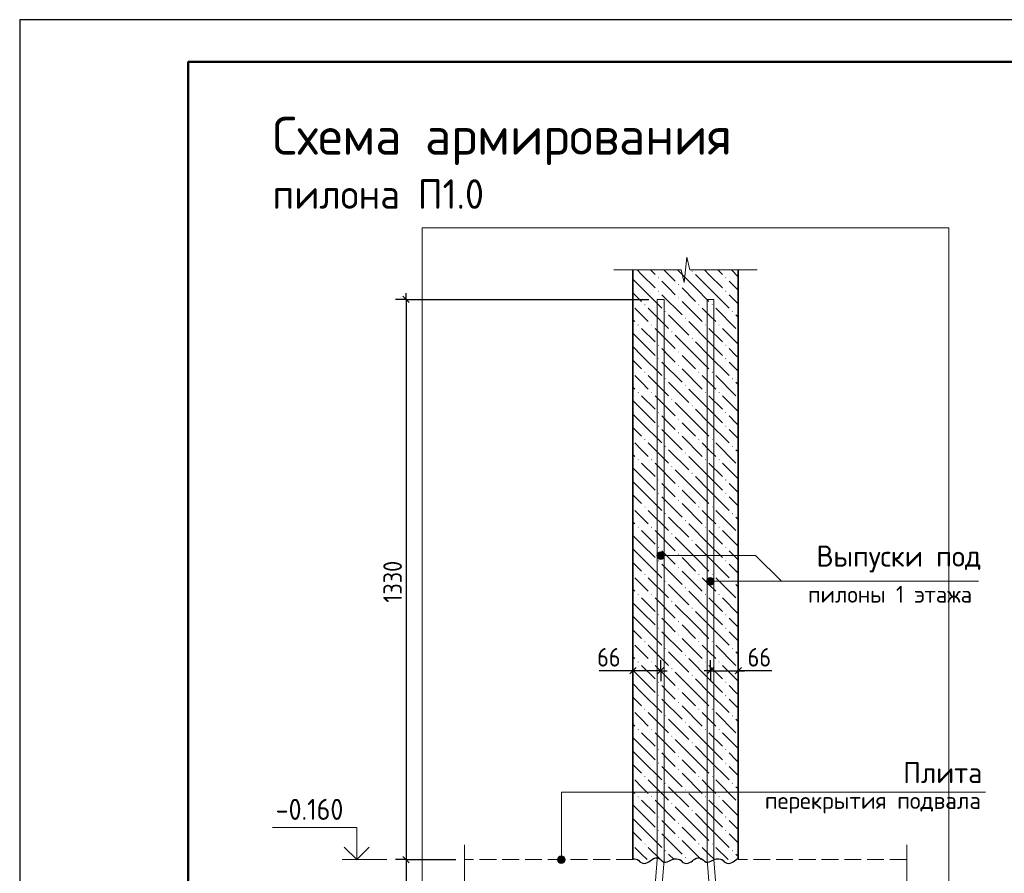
# Model space of a CAD drawing. Header units: millimetres. Extents: x 0 to 42000, y 0 to 29700.
# Tile 7 of 19: x 0 to 11686, y 19568 to 29700. Entities that reach past the tile are written whole.
import ezdxf

# ---------------------------------------------------------------- set-up
doc = ezdxf.new("R2010")
doc.units = ezdxf.units.MM
doc.linetypes.add('______2', pattern=[270, 200, -70])
for name, color, linetype, lineweight in [('S1 Продольная арматура', 7, 'Continuous', 35), ('Standard', 7, 'Continuous', 25), ('ЖБ Перекрытие верхний уровень', 7, '______2', 25), ('ЖБ Пилон', 7, 'Continuous', 35), ('Заголовок чертежа', 7, 'Continuous', 25), ('Позиционная метка диаметр_ шаг', 7, 'Continuous', 13), ('Позиционная метка линия выноска', 7, 'Continuous', 13), ('Примечания', 7, 'Continuous', 13)]:
    doc.layers.add(name, color=color, linetype=linetype, lineweight=lineweight)
doc.layers.add('Размерная выноска', color=7, linetype='Continuous')
doc.styles.add('ISOCPEUR', font='txt')

msp = doc.modelspace()

# ---------------------------------------------------------------- hatches: boundary and pattern name
at = {"layer": 'ЖБ Пилон', "linetype": 'Continuous', "lineweight": 18, "transparency": 33554687}
for points in [[(7974, 26716), (7981, 26723), (7987, 26716), (7981, 26710)], [(7574, 26636), (7581, 26643), (7587, 26636), (7581, 26630)], [(7814, 26556), (7821, 26563), (7827, 26556), (7821, 26550)], [(8374, 26636), (8381, 26643), (8387, 26636), (8381, 26630)], [(7574, 26476), (7581, 26483), (7587, 26476), (7581, 26470)], [(8374, 26476), (8381, 26483), (8387, 26476), (8381, 26470)], [(7414, 26316), (7421, 26323), (7427, 26316), (7421, 26310)], [(7814, 26396), (7821, 26403), (7827, 26396), (7821, 26390)], [(8054, 26316), (8061, 26323), (8067, 26316), (8061, 26310)], [(8214, 26316), (8221, 26323), (8227, 26316), (8221, 26310)], [(7654, 26236), (7661, 26243), (7667, 26236), (7661, 26230)], [(8454, 26236), (8461, 26243), (8467, 26236), (8461, 26230)], [(7334, 26076), (7341, 26083), (7347, 26076), (7341, 26070)], [(7494, 26076), (7501, 26083), (7507, 26076), (7501, 26070)], [(7894, 26156), (7901, 26163), (7907, 26156), (7901, 26150)], [(8134, 26076), (8141, 26083), (8147, 26076), (8141, 26070)], [(8294, 26076), (8301, 26083), (8307, 26076), (8301, 26070)], [(7734, 25996), (7741, 26003), (7747, 25996), (7741, 25990)], [(7574, 25836), (7581, 25843), (7587, 25836), (7581, 25830)], [(7974, 25916), (7981, 25923), (7987, 25916), (7981, 25910)], [(8374, 25836), (8381, 25843), (8387, 25836), (8381, 25830)], [(7814, 25756), (7821, 25763), (7827, 25756), (7821, 25750)], [(7574, 25676), (7581, 25683), (7587, 25676), (7581, 25670)], [(7814, 25596), (7821, 25603), (7827, 25596), (7821, 25590)], [(8374, 25676), (8381, 25683), (8387, 25676), (8381, 25670)], [(7414, 25516), (7421, 25523), (7427, 25516), (7421, 25510)], [(8054, 25516), (8061, 25523), (8067, 25516), (8061, 25510)], [(8214, 25516), (8221, 25523), (8227, 25516), (8221, 25510)], [(7654, 25436), (7661, 25443), (7667, 25436), (7661, 25430)], [(7894, 25356), (7901, 25363), (7907, 25356), (7901, 25350)], [(8454, 25436), (8461, 25443), (8467, 25436), (8461, 25430)], [(7334, 25276), (7341, 25283), (7347, 25276), (7341, 25270)], [(7494, 25276), (7501, 25283), (7507, 25276), (7501, 25270)], [(8134, 25276), (8141, 25283), (8147, 25276), (8141, 25270)], [(8294, 25276), (8301, 25283), (8307, 25276), (8301, 25270)], [(7734, 25196), (7741, 25203), (7747, 25196), (7741, 25190)], [(7574, 25036), (7581, 25043), (7587, 25036), (7581, 25030)], [(7974, 25116), (7981, 25123), (7987, 25116), (7981, 25110)], [(8374, 25036), (8381, 25043), (8387, 25036), (8381, 25030)], [(7814, 24956), (7821, 24963), (7827, 24956), (7821, 24950)], [(7574, 24876), (7581, 24883), (7587, 24876), (7581, 24870)], [(7814, 24796), (7821, 24803), (7827, 24796), (7821, 24790)], [(8374, 24876), (8381, 24883), (8387, 24876), (8381, 24870)], [(7414, 24716), (7421, 24723), (7427, 24716), (7421, 24710)], [(8054, 24716), (8061, 24723), (8067, 24716), (8061, 24710)], [(8214, 24716), (8221, 24723), (8227, 24716), (8221, 24710)], [(7654, 24636), (7661, 24643), (7667, 24636), (7661, 24630)], [(7894, 24556), (7901, 24563), (7907, 24556), (7901, 24550)], [(8454, 24636), (8461, 24643), (8467, 24636), (8461, 24630)], [(7334, 24476), (7341, 24483), (7347, 24476), (7341, 24470)], [(7494, 24476), (7501, 24483), (7507, 24476), (7501, 24470)], [(8134, 24476), (8141, 24483), (8147, 24476), (8141, 24470)], [(8294, 24476), (8301, 24483), (8307, 24476), (8301, 24470)], [(7734, 24396), (7741, 24403), (7747, 24396), (7741, 24390)], [(7974, 24316), (7981, 24323), (7987, 24316), (7981, 24310)], [(7574, 24236), (7581, 24243), (7587, 24236), (7581, 24230)], [(8374, 24236), (8381, 24243), (8387, 24236), (8381, 24230)], [(7574, 24076), (7581, 24083), (7587, 24076), (7581, 24070)], [(7814, 24156), (7821, 24163), (7827, 24156), (7821, 24150)], [(8374, 24076), (8381, 24083), (8387, 24076), (8381, 24070)], [(7814, 23996), (7821, 24003), (7827, 23996), (7821, 23990)], [(7414, 23916), (7421, 23923), (7427, 23916), (7421, 23910)], [(7654, 23836), (7661, 23843), (7667, 23836), (7661, 23830)], [(8054, 23916), (8061, 23923), (8067, 23916), (8061, 23910)], [(8214, 23916), (8221, 23923), (8227, 23916), (8221, 23910)], [(8454, 23836), (8461, 23843), (8467, 23836), (8461, 23830)], [(7894, 23756), (7901, 23763), (7907, 23756), (7901, 23750)], [(7334, 23676), (7341, 23683), (7347, 23676), (7341, 23670)], [(7494, 23676), (7501, 23683), (7507, 23676), (7501, 23670)], [(8134, 23676), (8141, 23683), (8147, 23676), (8141, 23670)], [(8294, 23676), (8301, 23683), (8307, 23676), (8301, 23670)], [(7734, 23596), (7741, 23603), (7747, 23596), (7741, 23590)], [(7974, 23516), (7981, 23523), (7987, 23516), (7981, 23510)], [(7574, 23436), (7581, 23443), (7587, 23436), (7581, 23430)], [(8374, 23436), (8381, 23443), (8387, 23436), (8381, 23430)], [(7574, 23276), (7581, 23283), (7587, 23276), (7581, 23270)], [(7814, 23356), (7821, 23363), (7827, 23356), (7821, 23350)], [(8374, 23276), (8381, 23283), (8387, 23276), (8381, 23270)], [(7814, 23196), (7821, 23203), (7827, 23196), (7821, 23190)], [(7414, 23116), (7421, 23123), (7427, 23116), (7421, 23110)], [(7654, 23036), (7661, 23043), (7667, 23036), (7661, 23030)], [(8054, 23116), (8061, 23123), (8067, 23116), (8061, 23110)], [(8214, 23116), (8221, 23123), (8227, 23116), (8221, 23110)], [(8454, 23036), (8461, 23043), (8467, 23036), (8461, 23030)], [(7894, 22956), (7901, 22963), (7907, 22956), (7901, 22950)], [(7334, 22876), (7341, 22883), (7347, 22876), (7341, 22870)], [(7494, 22876), (7501, 22883), (7507, 22876), (7501, 22870)], [(7734, 22796), (7741, 22803), (7747, 22796), (7741, 22790)], [(8134, 22876), (8141, 22883), (8147, 22876), (8141, 22870)], [(8294, 22876), (8301, 22883), (8307, 22876), (8301, 22870)], [(7974, 22716), (7981, 22723), (7987, 22716), (7981, 22710)], [(7574, 22636), (7581, 22643), (7587, 22636), (7581, 22630)], [(7814, 22556), (7821, 22563), (7827, 22556), (7821, 22550)], [(8374, 22636), (8381, 22643), (8387, 22636), (8381, 22630)], [(7574, 22476), (7581, 22483), (7587, 22476), (7581, 22470)], [(8374, 22476), (8381, 22483), (8387, 22476), (8381, 22470)], [(7414, 22316), (7421, 22323), (7427, 22316), (7421, 22310)], [(7814, 22396), (7821, 22403), (7827, 22396), (7821, 22390)], [(8054, 22316), (8061, 22323), (8067, 22316), (8061, 22310)], [(8214, 22316), (8221, 22323), (8227, 22316), (8221, 22310)], [(7654, 22236), (7661, 22243), (7667, 22236), (7661, 22230)], [(8454, 22236), (8461, 22243), (8467, 22236), (8461, 22230)], [(7894, 22156), (7901, 22163), (7907, 22156), (7901, 22150)], [(7334, 22076), (7341, 22083), (7347, 22076), (7341, 22070)], [(7494, 22076), (7501, 22083), (7507, 22076), (7501, 22070)], [(7734, 21996), (7741, 22003), (7747, 21996), (7741, 21990)], [(8134, 22076), (8141, 22083), (8147, 22076), (8141, 22070)], [(8294, 22076), (8301, 22083), (8307, 22076), (8301, 22070)], [(7974, 21916), (7981, 21923), (7987, 21916), (7981, 21910)], [(7574, 21836), (7581, 21843), (7587, 21836), (7581, 21830)], [(7814, 21756), (7821, 21763), (7827, 21756), (7821, 21750)], [(8374, 21836), (8381, 21843), (8387, 21836), (8381, 21830)], [(7574, 21676), (7581, 21683), (7587, 21676), (7581, 21670)], [(8374, 21676), (8381, 21683), (8387, 21676), (8381, 21670)], [(7414, 21516), (7421, 21523), (7427, 21516), (7421, 21510)], [(7814, 21596), (7821, 21603), (7827, 21596), (7821, 21590)], [(8054, 21516), (8061, 21523), (8067, 21516), (8061, 21510)], [(8214, 21516), (8221, 21523), (8227, 21516), (8221, 21510)], [(7654, 21436), (7661, 21443), (7667, 21436), (7661, 21430)], [(8454, 21436), (8461, 21443), (8467, 21436), (8461, 21430)], [(7334, 21276), (7341, 21283), (7347, 21276), (7341, 21270)], [(7494, 21276), (7501, 21283), (7507, 21276), (7501, 21270)], [(7894, 21356), (7901, 21363), (7907, 21356), (7901, 21350)], [(8134, 21276), (8141, 21283), (8147, 21276), (8141, 21270)], [(8294, 21276), (8301, 21283), (8307, 21276), (8301, 21270)], [(7734, 21196), (7741, 21203), (7747, 21196), (7741, 21190)], [(7574, 21036), (7581, 21043), (7587, 21036), (7581, 21030)], [(7974, 21116), (7981, 21123), (7987, 21116), (7981, 21110)], [(8374, 21036), (8381, 21043), (8387, 21036), (8381, 21030)], [(7814, 20956), (7821, 20963), (7827, 20956), (7821, 20950)], [(7574, 20876), (7581, 20883), (7587, 20876), (7581, 20870)], [(7814, 20796), (7821, 20803), (7827, 20796), (7821, 20790)], [(8374, 20876), (8381, 20883), (8387, 20876), (8381, 20870)], [(7414, 20716), (7421, 20723), (7427, 20716), (7421, 20710)], [(8054, 20716), (8061, 20723), (8067, 20716), (8061, 20710)], [(8214, 20716), (8221, 20723), (8227, 20716), (8221, 20710)], [(7654, 20636), (7661, 20643), (7667, 20636), (7661, 20630)], [(8454, 20636), (8461, 20643), (8467, 20636), (8461, 20630)], [(7334, 20476), (7341, 20483), (7347, 20476), (7341, 20470)], [(7494, 20476), (7501, 20483), (7507, 20476), (7501, 20470)], [(7894, 20556), (7901, 20563), (7907, 20556), (7901, 20550)], [(8134, 20476), (8141, 20483), (8147, 20476), (8141, 20470)], [(8294, 20476), (8301, 20483), (8307, 20476), (8301, 20470)], [(7734, 20396), (7741, 20403), (7747, 20396), (7741, 20390)], [(7574, 20236), (7581, 20243), (7587, 20236), (7581, 20230)], [(7974, 20316), (7981, 20323), (7987, 20316), (7981, 20310)], [(8374, 20236), (8381, 20243), (8387, 20236), (8381, 20230)], [(7814, 20156), (7821, 20163), (7827, 20156), (7821, 20150)], [(7574, 20076), (7581, 20083), (7587, 20076), (7581, 20070)], [(7814, 19996), (7821, 20003), (7827, 19996), (7821, 19990)], [(8374, 20076), (8381, 20083), (8387, 20076), (8381, 20070)], [(7414, 19916), (7421, 19923), (7427, 19916), (7421, 19910)], [(8054, 19916), (8061, 19923), (8067, 19916), (8061, 19910)], [(8214, 19916), (8221, 19923), (8227, 19916), (8221, 19910)], [(7654, 19836), (7661, 19843), (7667, 19836), (7661, 19830)], [(7894, 19756), (7901, 19763), (7907, 19756), (7901, 19750)], [(8454, 19836), (8461, 19843), (8467, 19836), (8461, 19830)]]:
    msp.add_hatch(color=7, dxfattribs=at).paths.add_polyline_path(points, flags=16)
at = {"layer": 'Позиционная метка линия выноска', "linetype": 'Continuous', "lineweight": 13, "transparency": 33554687}
for points in [[(7569, 23363), (7585, 23301), (7585, 23379)], [(7585, 23379), (7608, 23295), (7608, 23385)], [(7585, 23379), (7585, 23301), (7608, 23295)], [(7608, 23385), (7608, 23295), (7630, 23301)], [(7608, 23385), (7630, 23301), (7630, 23379)], [(7630, 23379), (7630, 23301), (7647, 23318)], [(7630, 23379), (7647, 23318), (7647, 23363)], [(7569, 23318), (7569, 23363), (7563, 23340)], [(7569, 23363), (7569, 23318), (7585, 23301)], [(7647, 23363), (7647, 23318), (7653, 23340)], [(8159, 23012), (8159, 23057), (8153, 23035)], [(8159, 23057), (8175, 22996), (8175, 23074)], [(8159, 23057), (8159, 23012), (8175, 22996)], [(8175, 23074), (8198, 22990), (8198, 23080)], [(8175, 23074), (8175, 22996), (8198, 22990)], [(8198, 23080), (8198, 22990), (8220, 22996)], [(8198, 23080), (8220, 22996), (8220, 23074)], [(8220, 23074), (8220, 22996), (8237, 23012)], [(8220, 23074), (8237, 23012), (8237, 23057)], [(8237, 23057), (8237, 23012), (8243, 23035)], [(6384, 19730), (6474, 19730), (6467, 19753)], [(6384, 19730), (6467, 19753), (6390, 19753)], [(6390, 19753), (6467, 19753), (6451, 19769)], [(6390, 19753), (6451, 19769), (6406, 19769)], [(6406, 19769), (6451, 19769), (6429, 19775)], [(6390, 19708), (6474, 19730), (6384, 19730)], [(6390, 19708), (6467, 19708), (6474, 19730)], [(6406, 19691), (6467, 19708), (6390, 19708)], [(6406, 19691), (6451, 19691), (6467, 19708)], [(6451, 19691), (6406, 19691), (6429, 19685)]]:
    msp.add_hatch(color=7, dxfattribs=at).paths.add_polyline_path(points)

# ---------------------------------------------------------------- linework, layer by layer
at = {"layer": 'S1 Продольная арматура', "color": 7, "linetype": 'Continuous', "lineweight": 18, "transparency": 33554687}
for points in [[(7488, 5030), (7488, 18726), (7568, 19731), (7568, 26380), (7648, 26380), (7648, 19728), (7568, 18723), (7568, 5030), (7488, 5030)], [(7488, 5030), (7488, 18726), (7568, 19731), (7568, 26380), (7648, 26380), (7648, 19728), (7568, 18723), (7568, 5030), (7488, 5030)], [(7488, 5030), (7488, 18726), (7568, 19731), (7568, 26380), (7648, 26380), (7648, 19728), (7568, 18723), (7568, 5030), (7488, 5030)], [(7488, 5030), (7488, 18726), (7568, 19731), (7568, 26380), (7648, 26380), (7648, 19728), (7568, 18723), (7568, 5030), (7488, 5030)], [(7488, 5030), (7488, 18726), (7568, 19731), (7568, 26380), (7648, 26380), (7648, 19728), (7568, 18723), (7568, 5030), (7488, 5030)], [(7488, 5030), (7488, 18726), (7568, 19731), (7568, 26380), (7648, 26380), (7648, 19728), (7568, 18723), (7568, 5030), (7488, 5030)], [(7488, 5030), (7488, 18726), (7568, 19731), (7568, 26380), (7648, 26380), (7648, 19728), (7568, 18723), (7568, 5030), (7488, 5030)], [(7488, 5030), (7488, 18726), (7568, 19731), (7568, 26380), (7648, 26380), (7648, 19728), (7568, 18723), (7568, 5030), (7488, 5030)], [(8238, 5030), (8238, 18723), (8158, 19728), (8158, 26380), (8238, 26380), (8238, 19731), (8318, 18726), (8318, 5030), (8238, 5030)], [(8238, 5030), (8238, 18723), (8158, 19728), (8158, 26380), (8238, 26380), (8238, 19731), (8318, 18726), (8318, 5030), (8238, 5030)], [(8238, 5030), (8238, 18723), (8158, 19728), (8158, 26380), (8238, 26380), (8238, 19731), (8318, 18726), (8318, 5030), (8238, 5030)], [(8238, 5030), (8238, 18723), (8158, 19728), (8158, 26380), (8238, 26380), (8238, 19731), (8318, 18726), (8318, 5030), (8238, 5030)], [(8238, 5030), (8238, 18723), (8158, 19728), (8158, 26380), (8238, 26380), (8238, 19731), (8318, 18726), (8318, 5030), (8238, 5030)], [(8238, 5030), (8238, 18723), (8158, 19728), (8158, 26380), (8238, 26380), (8238, 19731), (8318, 18726), (8318, 5030), (8238, 5030)], [(8238, 5030), (8238, 18723), (8158, 19728), (8158, 26380), (8238, 26380), (8238, 19731), (8318, 18726), (8318, 5030), (8238, 5030)], [(8238, 5030), (8238, 18723), (8158, 19728), (8158, 26380), (8238, 26380), (8238, 19731), (8318, 18726), (8318, 5030), (8238, 5030)]]:
    msp.add_lwpolyline(points, dxfattribs=at)
at = {"layer": 'Standard', "color": 7, "linetype": 'Continuous', "lineweight": 25, "transparency": 33554687}
for p, q in [((2000, 29200), (2000, 1058)), ((4549, 26418), (4624, 26343)), ((7315, 22010), (7240, 21935)), ((7645, 22010), (7570, 21935)), ((8160, 21935), (8235, 22010)), ((8490, 21935), (8565, 22010)), ((4549, 19768), (4624, 19693))]:
    msp.add_line(p, q, dxfattribs=at)
at = {"layer": 'Standard', "color": 7, "linetype": 'Continuous', "lineweight": -3, "transparency": 33554687}
for p, q in [((4586, 26380), (4586, 26455)), ((4586, 26380), (4461, 26380)), ((4586, 26380), (4711, 26380)), ((4586, 26380), (7468, 26380)), ((7278, 21972), (7278, 22097)), ((7608, 21972), (7608, 22097)), ((8198, 21972), (8198, 22097)), ((8528, 21972), (8528, 22097)), ((7278, 21972), (7203, 21972)), ((7278, 21972), (7278, 21847)), ((7278, 21972), (7278, 21972)), ((7608, 21972), (7278, 21972)), ((7608, 21972), (7608, 21847)), ((7608, 21972), (7608, 21972)), ((7608, 21972), (7683, 21972)), ((8198, 21972), (8123, 21972)), ((8198, 21972), (8198, 21847)), ((8198, 21972), (8198, 21972)), ((8198, 21972), (8528, 21972)), ((8528, 21972), (8528, 21847)), ((8528, 21972), (8528, 21972)), ((8528, 21972), (8603, 21972)), ((4586, 19730), (4461, 19730)), ((4586, 19730), (4711, 19730)), ((4586, 19730), (5178, 19730)), ((4586, 19730), (4586, 18730))]:
    msp.add_line(p, q, dxfattribs=at)
at = {"layer": 'Standard', "color": 7, "linetype": 'Continuous', "lineweight": 13, "transparency": 33554687}
msp.add_line((4356, 19730), (3826, 19730), dxfattribs=at)
at = {"layer": 'Standard', "color": 7, "linetype": 'Continuous', "lineweight": 25, "transparency": 33554687}
msp.add_lwpolyline([(0, 0), (42000, 0), (42000, 29700), (0, 29700), (0, 0)], close=True, dxfattribs=at)
at = {"layer": 'Standard', "color": 7, "linetype": 'Continuous', "lineweight": 50, "transparency": 33554687}
msp.add_lwpolyline([(2000, 29200), (41500, 29200), (41500, 500), (2000, 500), (2000, 29200)], close=True, dxfattribs=at)
at = {"layer": 'Standard', "color": 7, "linetype": 'Continuous', "lineweight": 35, "transparency": 33554687}
for points in [[(23000, 29200), (2000, 29200), (2000, 500), (23000, 500), (23000, 29200)], [(4148, 19879), (4000, 19730), (3852, 19879)]]:
    msp.add_lwpolyline(points, dxfattribs=at)
at = {"layer": 'Standard', "color": 254, "linetype": 'Continuous', "lineweight": 13, "true_color": 0xc4c4ff, "transparency": 33554687}
msp.add_lwpolyline([(4778, 1530), (11028, 1530), (11028, 27230), (4778, 27230), (4778, 1530)], dxfattribs=at)
at = {"layer": 'Standard', "color": 7, "linetype": 'Continuous', "lineweight": -3, "transparency": 33554687}
msp.add_lwpolyline([(4586, 26380), (4586, 22684), (4586, 22684), (4586, 19730)], dxfattribs=at)
at = {"layer": 'Standard', "color": 7, "linetype": 'Continuous', "lineweight": 13, "transparency": 33554687}
msp.add_lwpolyline([(4000, 19730), (4000, 20110), (3000, 20110)], dxfattribs=at)
at = {"layer": 'ЖБ Перекрытие верхний уровень', "color": 7, "linetype": '______2', "lineweight": 18, "transparency": 33554687}
for p, q in [((7278, 19730), (5278, 19730)), ((10528, 19730), (8528, 19730))]:
    msp.add_line(p, q, dxfattribs=at)
at = {"layer": 'ЖБ Пилон', "color": 7, "linetype": 'Continuous', "lineweight": 35, "transparency": 33554687}
for p, q in [((7278, 26730), (7278, 19730)), ((8528, 19730), (8528, 26730))]:
    msp.add_line(p, q, dxfattribs=at)
at = {"layer": 'ЖБ Пилон', "color": 9, "linetype": 'Continuous', "lineweight": 18, "true_color": 0xc7c7c7, "transparency": 33554687}
for p, q in [((7381, 26676), (7327, 26730)), ((7381, 26676), (7541, 26516)), ((7487, 26730), (7541, 26676)), ((7647, 26730), (7781, 26596)), ((8021, 26516), (7807, 26730)), ((8021, 26676), (8181, 26516)), ((8181, 26676), (8127, 26730)), ((8181, 26676), (8341, 26516)), ((8287, 26730), (8341, 26676)), ((8447, 26730), (8528, 26649)), ((7278, 26619), (7381, 26516)), ((7701, 26516), (7621, 26596)), ((8501, 26516), (8421, 26596)), ((7278, 26459), (7381, 26356)), ((7381, 26516), (7621, 26276)), ((7621, 26436), (7861, 26196)), ((7781, 26436), (7701, 26516)), ((7861, 26516), (8021, 26356)), ((8021, 26516), (8181, 26356)), ((8181, 26516), (8421, 26276)), ((8421, 26436), (8528, 26329)), ((8528, 26489), (8501, 26516)), ((7861, 26356), (8101, 26116)), ((7381, 26196), (7301, 26276)), ((7461, 26116), (7381, 26196)), ((7461, 26276), (7701, 26036)), ((7701, 26196), (7941, 25956)), ((8181, 26196), (8101, 26276)), ((8261, 26116), (8181, 26196)), ((8261, 26276), (8501, 26036)), ((8501, 26196), (8528, 26169)), ((7278, 26139), (7301, 26116)), ((8181, 25876), (7941, 26116)), ((7381, 25876), (7278, 25979)), ((7381, 26036), (7541, 25876)), ((7541, 26036), (7781, 25796)), ((8021, 25716), (7781, 25956)), ((8181, 26036), (8341, 25876)), ((8341, 26036), (8528, 25849)), ((7381, 25876), (7541, 25716)), ((8021, 25876), (8181, 25716)), ((8181, 25876), (8341, 25716)), ((7278, 25819), (7381, 25716)), ((7381, 25716), (7621, 25476)), ((7701, 25716), (7621, 25796)), ((7781, 25636), (7701, 25716)), ((7861, 25716), (8021, 25556)), ((8021, 25716), (8181, 25556)), ((8181, 25716), (8421, 25476)), ((8501, 25716), (8421, 25796)), ((8528, 25689), (8501, 25716)), ((7278, 25659), (7381, 25556)), ((7621, 25636), (7861, 25396)), ((8421, 25636), (8528, 25529)), ((7381, 25396), (7301, 25476)), ((7461, 25476), (7701, 25236)), ((7861, 25556), (8101, 25316)), ((8181, 25396), (8101, 25476)), ((8261, 25476), (8501, 25236)), ((7461, 25316), (7381, 25396)), ((7701, 25396), (7941, 25156)), ((8261, 25316), (8181, 25396)), ((8501, 25396), (8528, 25369)), ((7278, 25339), (7301, 25316)), ((8181, 25076), (7941, 25316)), ((7381, 25076), (7278, 25179)), ((7381, 25236), (7541, 25076)), ((7541, 25236), (7781, 24996)), ((8021, 24916), (7781, 25156)), ((8181, 25236), (8341, 25076)), ((8341, 25236), (8528, 25049)), ((7278, 25019), (7381, 24916)), ((7381, 25076), (7541, 24916)), ((8021, 25076), (8181, 24916)), ((8181, 25076), (8341, 24916)), ((7381, 24916), (7621, 24676)), ((7701, 24916), (7621, 24996)), ((7781, 24836), (7701, 24916)), ((7861, 24916), (8021, 24756)), ((8021, 24916), (8181, 24756)), ((8181, 24916), (8421, 24676)), ((8501, 24916), (8421, 24996)), ((8528, 24889), (8501, 24916)), ((7278, 24859), (7381, 24756)), ((7621, 24836), (7861, 24596)), ((8421, 24836), (8528, 24729)), ((7381, 24596), (7301, 24676)), ((7461, 24676), (7701, 24436)), ((7861, 24756), (8101, 24516)), ((8181, 24596), (8101, 24676)), ((8261, 24676), (8501, 24436)), ((7461, 24516), (7381, 24596)), ((7701, 24596), (7941, 24356)), ((8261, 24516), (8181, 24596)), ((8501, 24596), (8528, 24569)), ((7278, 24539), (7301, 24516)), ((7381, 24436), (7541, 24276)), ((7541, 24436), (7781, 24196)), ((8181, 24276), (7941, 24516)), ((8181, 24436), (8341, 24276)), ((8341, 24436), (8528, 24249)), ((7381, 24276), (7278, 24379)), ((8021, 24116), (7781, 24356)), ((7278, 24219), (7381, 24116)), ((7381, 24276), (7541, 24116)), ((7701, 24116), (7621, 24196)), ((8021, 24276), (8181, 24116)), ((8181, 24276), (8341, 24116)), ((8501, 24116), (8421, 24196)), ((7381, 24116), (7621, 23876)), ((7781, 24036), (7701, 24116)), ((7861, 24116), (8021, 23956)), ((8021, 24116), (8181, 23956)), ((8181, 24116), (8421, 23876)), ((8528, 24089), (8501, 24116)), ((7278, 24059), (7381, 23956)), ((7621, 24036), (7861, 23796)), ((8421, 24036), (8528, 23929)), ((7381, 23796), (7301, 23876)), ((7461, 23876), (7701, 23636)), ((7861, 23956), (8101, 23716)), ((8181, 23796), (8101, 23876)), ((8261, 23876), (8501, 23636)), ((7278, 23739), (7301, 23716)), ((7461, 23716), (7381, 23796)), ((7701, 23796), (7941, 23556)), ((8261, 23716), (8181, 23796)), ((8501, 23796), (8528, 23769)), ((7381, 23636), (7541, 23476)), ((7541, 23636), (7781, 23396)), ((8181, 23476), (7941, 23716)), ((8181, 23636), (8341, 23476)), ((8341, 23636), (8528, 23449)), ((7381, 23476), (7278, 23579)), ((8021, 23316), (7781, 23556)), ((7278, 23419), (7381, 23316)), ((7381, 23476), (7541, 23316)), ((7701, 23316), (7621, 23396)), ((8021, 23476), (8181, 23316)), ((8181, 23476), (8341, 23316)), ((8501, 23316), (8421, 23396)), ((7278, 23259), (7381, 23156)), ((7381, 23316), (7621, 23076)), ((7781, 23236), (7701, 23316)), ((7861, 23316), (8021, 23156)), ((8021, 23316), (8181, 23156)), ((8181, 23316), (8421, 23076)), ((8528, 23289), (8501, 23316)), ((7621, 23236), (7861, 22996)), ((7861, 23156), (8101, 22916)), ((8421, 23236), (8528, 23129)), ((7381, 22996), (7301, 23076)), ((7461, 23076), (7701, 22836)), ((8181, 22996), (8101, 23076)), ((8261, 23076), (8501, 22836)), ((7278, 22939), (7301, 22916)), ((7461, 22916), (7381, 22996)), ((7701, 22996), (7941, 22756)), ((8181, 22676), (7941, 22916)), ((8261, 22916), (8181, 22996)), ((8501, 22996), (8528, 22969)), ((7381, 22836), (7541, 22676)), ((7541, 22836), (7781, 22596)), ((8181, 22836), (8341, 22676)), ((8341, 22836), (8528, 22649)), ((7381, 22676), (7278, 22779)), ((7381, 22676), (7541, 22516)), ((8021, 22516), (7781, 22756)), ((8021, 22676), (8181, 22516)), ((8181, 22676), (8341, 22516)), ((7278, 22619), (7381, 22516)), ((7701, 22516), (7621, 22596)), ((8501, 22516), (8421, 22596)), ((7278, 22459), (7381, 22356)), ((7381, 22516), (7621, 22276)), ((7781, 22436), (7701, 22516)), ((7861, 22516), (8021, 22356)), ((8021, 22516), (8181, 22356)), ((8181, 22516), (8421, 22276)), ((8528, 22489), (8501, 22516)), ((7621, 22436), (7861, 22196)), ((7861, 22356), (8101, 22116)), ((8421, 22436), (8528, 22329)), ((7381, 22196), (7301, 22276)), ((7461, 22276), (7701, 22036)), ((8181, 22196), (8101, 22276)), ((8261, 22276), (8501, 22036)), ((7278, 22139), (7301, 22116)), ((7461, 22116), (7381, 22196)), ((7701, 22196), (7941, 21956)), ((8181, 21876), (7941, 22116)), ((8261, 22116), (8181, 22196)), ((8501, 22196), (8528, 22169)), ((7381, 21876), (7278, 21979)), ((7381, 22036), (7541, 21876)), ((7541, 22036), (7781, 21796)), ((8181, 22036), (8341, 21876)), ((8341, 22036), (8528, 21849)), ((7381, 21876), (7541, 21716)), ((8021, 21716), (7781, 21956)), ((8021, 21876), (8181, 21716)), ((8181, 21876), (8341, 21716)), ((7278, 21819), (7381, 21716)), ((7701, 21716), (7621, 21796)), ((8501, 21716), (8421, 21796)), ((7278, 21659), (7381, 21556)), ((7381, 21716), (7621, 21476)), ((7621, 21636), (7861, 21396)), ((7781, 21636), (7701, 21716)), ((7861, 21716), (8021, 21556)), ((8021, 21716), (8181, 21556)), ((8181, 21716), (8421, 21476)), ((8421, 21636), (8528, 21529)), ((8528, 21689), (8501, 21716)), ((7861, 21556), (8101, 21316)), ((7381, 21396), (7301, 21476)), ((7461, 21316), (7381, 21396)), ((7461, 21476), (7701, 21236)), ((7701, 21396), (7941, 21156)), ((8181, 21396), (8101, 21476)), ((8261, 21316), (8181, 21396)), ((8261, 21476), (8501, 21236)), ((8501, 21396), (8528, 21369)), ((7278, 21339), (7301, 21316)), ((8181, 21076), (7941, 21316)), ((7381, 21076), (7278, 21179)), ((7381, 21236), (7541, 21076)), ((7541, 21236), (7781, 20996)), ((8021, 20916), (7781, 21156)), ((8181, 21236), (8341, 21076)), ((8341, 21236), (8528, 21049)), ((7381, 21076), (7541, 20916)), ((8021, 21076), (8181, 20916)), ((8181, 21076), (8341, 20916)), ((7278, 21019), (7381, 20916)), ((7701, 20916), (7621, 20996)), ((8501, 20916), (8421, 20996)), ((7278, 20859), (7381, 20756)), ((7381, 20916), (7621, 20676)), ((7621, 20836), (7861, 20596)), ((7781, 20836), (7701, 20916)), ((7861, 20916), (8021, 20756)), ((8021, 20916), (8181, 20756)), ((8181, 20916), (8421, 20676)), ((8421, 20836), (8528, 20729)), ((8528, 20889), (8501, 20916)), ((7861, 20756), (8101, 20516)), ((7381, 20596), (7301, 20676)), ((7461, 20516), (7381, 20596)), ((7461, 20676), (7701, 20436)), ((7701, 20596), (7941, 20356)), ((8181, 20596), (8101, 20676)), ((8261, 20516), (8181, 20596)), ((8261, 20676), (8501, 20436)), ((8501, 20596), (8528, 20569)), ((7278, 20539), (7301, 20516)), ((8181, 20276), (7941, 20516)), ((7381, 20276), (7278, 20379)), ((7381, 20436), (7541, 20276)), ((7541, 20436), (7781, 20196)), ((8021, 20116), (7781, 20356)), ((8181, 20436), (8341, 20276)), ((8341, 20436), (8528, 20249)), ((7278, 20219), (7381, 20116)), ((7381, 20276), (7541, 20116)), ((8021, 20276), (8181, 20116)), ((8181, 20276), (8341, 20116)), ((7381, 20116), (7621, 19876)), ((7701, 20116), (7621, 20196)), ((7781, 20036), (7701, 20116)), ((7861, 20116), (8021, 19956)), ((8021, 20116), (8181, 19956)), ((8181, 20116), (8421, 19876)), ((8501, 20116), (8421, 20196)), ((8528, 20089), (8501, 20116)), ((7278, 20059), (7381, 19956)), ((7621, 20036), (7861, 19796)), ((8421, 20036), (8528, 19929)), ((7381, 19796), (7301, 19876)), ((7461, 19876), (7607, 19730)), ((7861, 19956), (8087, 19730)), ((8181, 19796), (8101, 19876)), ((8261, 19876), (8407, 19730)), ((7447, 19730), (7381, 19796)), ((7701, 19796), (7767, 19730)), ((8247, 19730), (8181, 19796)), ((8501, 19796), (8528, 19769)), ((7278, 19739), (7287, 19730))]:
    msp.add_line(p, q, dxfattribs=at)
at = {"layer": 'Позиционная метка линия выноска', "color": 7, "linetype": 'Continuous', "lineweight": 13, "transparency": 33554687}
for p, q in [((7608, 23385), (7608, 23385)), ((7563, 23340), (7563, 23340)), ((7608, 23295), (7608, 23295)), ((7653, 23340), (7653, 23340)), ((8153, 23035), (8153, 23035)), ((8198, 23080), (8198, 23080)), ((8243, 23035), (8243, 23035)), ((8198, 22990), (8198, 22990)), ((6429, 19775), (6429, 19775)), ((6384, 19730), (6384, 19730)), ((6429, 19685), (6429, 19685)), ((6474, 19730), (6474, 19730))]:
    msp.add_line(p, q, dxfattribs=at)
for points in [[(7608, 23340), (8734, 23340), (9040, 23035)], [(8198, 23035), (8781, 23035), (11381, 23035)], [(6429, 19730), (6429, 20533), (11461, 20533)]]:
    msp.add_lwpolyline(points, dxfattribs=at)
for centre in [(7608, 23340), (8198, 23035), (6429, 19730)]:
    msp.add_circle(centre, 45, dxfattribs=at)
at = {"layer": 'Примечания', "color": 7, "linetype": 'Continuous', "lineweight": 13, "transparency": 33554687}
for p, q in [((7886, 26580), (7920, 26880)), ((7920, 26880), (7954, 26730)), ((7053, 26730), (7852, 26730)), ((7852, 26730), (7886, 26580)), ((7954, 26730), (8753, 26730)), ((8753, 26730), (8753, 26730)), ((5278, 19905), (5278, 19271)), ((10528, 19905), (10528, 19271))]:
    msp.add_line(p, q, dxfattribs=at)
at = {"layer": 'Примечания', "color": 7, "linetype": 'Continuous', "lineweight": 25, "transparency": 33554687}
for points in [[(7278, 19739), (7296, 19739), (7316, 19736), (7334, 19730), (7349, 19719), (7361, 19706), (7376, 19695), (7394, 19688), (7414, 19684), (7433, 19689), (7451, 19696), (7469, 19704), (7484, 19715), (7498, 19726), (7512, 19737), (7529, 19746), (7548, 19751), (7568, 19751), (7587, 19745), (7602, 19735), (7615, 19722), (7629, 19711), (7646, 19702), (7666, 19700), (7685, 19705), (7703, 19713), (7720, 19721), (7737, 19729), (7754, 19737), (7774, 19741), (7778, 19742)], [(7778, 19739), (7796, 19739), (7816, 19736), (7834, 19730), (7849, 19719), (7861, 19706), (7876, 19695), (7894, 19688), (7914, 19684), (7933, 19689), (7951, 19696), (7969, 19704), (7984, 19715), (7998, 19726), (8012, 19737), (8029, 19746), (8048, 19751), (8068, 19751), (8087, 19745), (8102, 19735), (8115, 19722), (8129, 19711), (8146, 19702), (8166, 19700), (8185, 19705), (8203, 19713), (8220, 19721), (8237, 19729), (8254, 19737), (8274, 19741), (8278, 19742)], [(8278, 19739), (8296, 19739), (8316, 19736), (8334, 19730), (8349, 19719), (8361, 19706), (8376, 19695), (8394, 19688), (8414, 19684), (8433, 19689), (8451, 19696), (8469, 19704), (8484, 19715), (8498, 19726), (8512, 19737), (8528, 19746)]]:
    msp.add_lwpolyline(points, dxfattribs=at)
at = {"layer": 'Размерная выноска', "color": 7, "linetype": 'Continuous', "lineweight": -3, "transparency": 33554687}
for p, q in [((7278, 21972), (6878, 21972)), ((8928, 21972), (8528, 21972))]:
    msp.add_line(p, q, dxfattribs=at)

# ---------------------------------------------------------------- texts
at = {"layer": 'Standard', "color": 7, "linetype": 'Continuous', "lineweight": 25, "transparency": 33554687, "insert": (4536, 22780), "char_height": 220, "width": 666.9, "attachment_point": 7, "rotation": 90, "style": 'ISOCPEUR'}
msp.add_mtext('\\W0.87;1330', dxfattribs=at)
at = {"layer": 'Standard', "color": 7, "linetype": 'Continuous', "lineweight": 25, "transparency": 33554687, "attachment_point": 7, "style": 'ISOCPEUR'}
for s, insert, char_height, width in [('\\W0.87;66', (6854, 22022), 220, 403.92), ('\\W0.87;66', (8640, 22022), 220, 403.92), ('\\W0.90;-0.160', (3038, 20202), 250, 1011.77)]:
    msp.add_mtext(s, dxfattribs=dict(at, insert=insert, char_height=char_height, width=width))
at = {"layer": 'Заголовок чертежа', "color": 7, "linetype": 'Continuous', "lineweight": 50, "transparency": 33554687, "attachment_point": 7, "style": 'ISOCPEUR'}
for s, insert, char_height, width in [('\\W0.98;Схема армирования', (3000, 27975), 450, 5752.75), ('\\W0.95;пилона П1.0', (3000, 27455), 350, 2684.2)]:
    msp.add_mtext(s, dxfattribs=dict(at, insert=insert, char_height=char_height, width=width))
at = {"layer": 'Позиционная метка диаметр_ шаг', "color": 7, "linetype": 'Continuous', "lineweight": 25, "transparency": 33554687, "attachment_point": 7, "style": 'ISOCPEUR'}
for s, insert, char_height, width in [('\\W0.97;Выпуски под', (9456, 23140), 250, 2045.71), ('\\W0.96;пилоны 1 этажа', (9356, 22780), 200, 2115.26), ('\\W0.95;Плита', (10486, 20638), 250, 1093.33), ('\\W0.98;перекрытия подвала', (8844, 20278), 200, 2696.75)]:
    msp.add_mtext(s, dxfattribs=dict(at, insert=insert, char_height=char_height, width=width))

doc.saveas('drawing.dxf')
